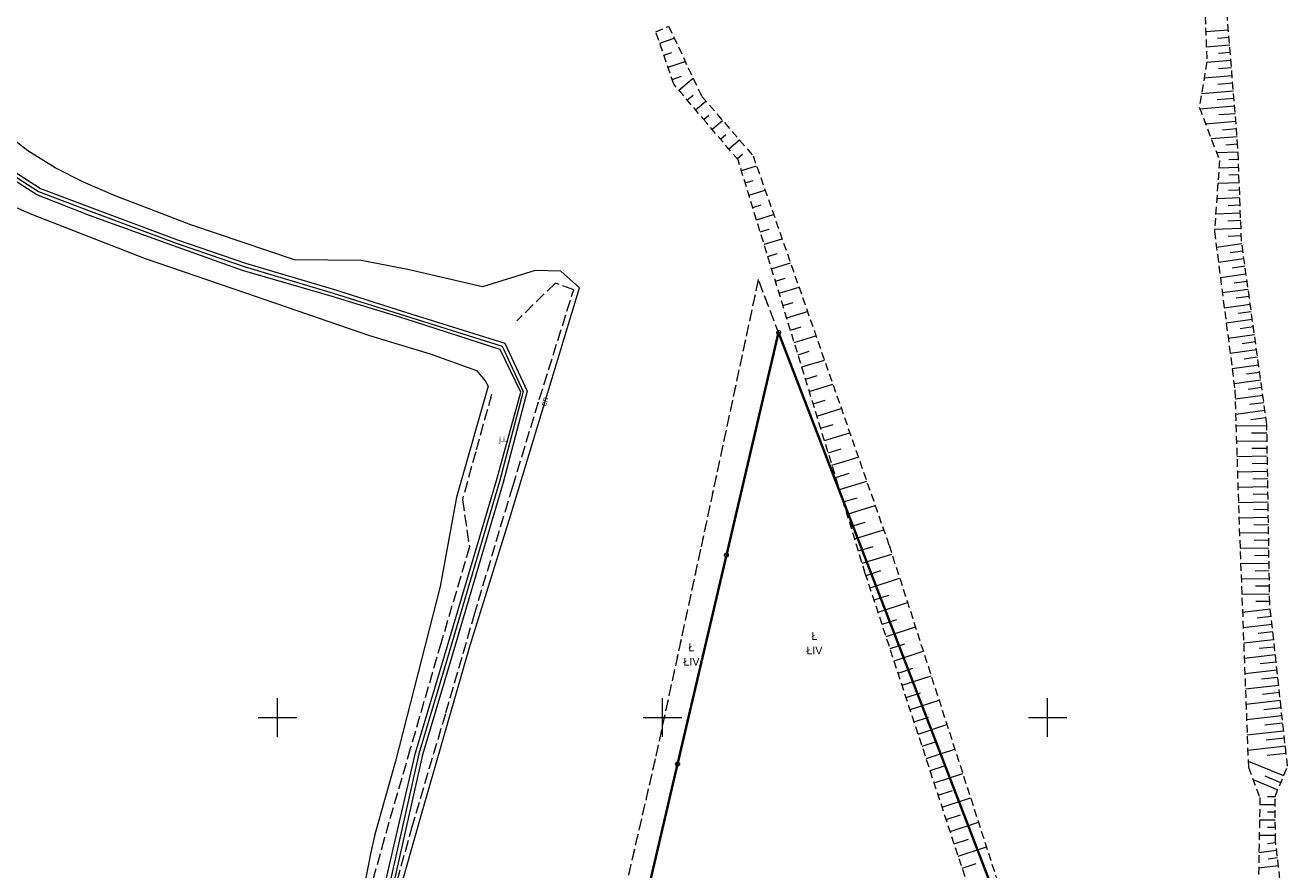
# Model space of a CAD drawing. Extents: x 5459987 to 5506369, y 5959610 to 5991660.
# Tile 37 of 51: x 5462417 to 5462582, y 5972330 to 5972440. Entities that reach past the tile are written whole.
import ezdxf
from ezdxf.enums import TextEntityAlignment as Align

# ---------------------------------------------------------------- set-up
doc = ezdxf.new("R2010")
doc.units = 0
for name, pattern in [('PRZER1-1', [1, 0.5, -0.5]), ('PRZER2-1', [1.5, 1, -0.5]), ('PRZER3-1', [2, 1.5, -0.5])]:
    doc.linetypes.add(name, pattern=pattern)
doc.layers.get('0').update_dxf_attribs({"linetype": 'CONTINUOUS'})
for name, color, linetype, lineweight in [('GEPPGD', 7, 'CONTINUOUS', 18), ('GESDZI', 7, 'CONTINUOUS', 18), ('GSSKOA', 7, 'CONTINUOUS', 18), ('GSSKOA_O', 7, 'CONTINUOUS', 18), ('GSSZSN', 7, 'CONTINUOUS', 18), ('KRZYZE_2000', 230, 'CONTINUOUS', 18)]:
    doc.layers.add(name, color=color, linetype=linetype, lineweight=lineweight)
for name, color, linetype, lineweight, true_color in [('GESKKL', 7, 'CONTINUOUS', 18, 0x24bc24), ('GESKKL_O', 7, 'CONTINUOUS', 18, 0x24bc24), ('GESUZY', 7, 'CONTINUOUS', 18, 0x008000), ('GESUZY_O', 7, 'CONTINUOUS', 18, 0x008000), ('GULEPR', 1, 'CONTINUOUS', 18, 0xff0000), ('GULEPR_O', 1, 'CONTINUOUS', 18, 0xff0000), ('GULKPR', 7, 'CONTINUOUS', 18, 0x803300)]:
    doc.layers.add(name, color=color, linetype=linetype, lineweight=lineweight, true_color=true_color)
doc.styles.add('Arial', font='arial.ttf')

# ---------------------------------------------------------------- blocks, each defined once
blk = doc.blocks.new('GEPPGD1_1')
at = {"color": 0}
blk.add_lwpolyline([(0, 0.25), (0.077254, 0.237764), (0.146946, 0.202254), (0.202254, 0.146946), (0.237764, 0.077254), (0.25, 0), (0.237764, -0.077254), (0.202254, -0.146946), (0.146946, -0.202254), (0.077254, -0.237764), (0, -0.25), (-0.077254, -0.237764), (-0.146946, -0.202254), (-0.202254, -0.146946), (-0.237764, -0.077254), (-0.25, 0), (-0.237764, 0.077254), (-0.202254, 0.146946), (-0.146946, 0.202254), (-0.077254, 0.237764)], close=True, dxfattribs=at)

msp = doc.modelspace()

# ---------------------------------------------------------------- linework, layer by layer
at = {"layer": 'GESDZI', "color": 86, "linetype": 'Continuous', "lineweight": 35, "true_color": 0x1a7000, "elevation": 10.22}
msp.add_lwpolyline([(5462552.44, 5972302.79), (5462515.07, 5972400), (5462508.3, 5972371.1), (5462501.95, 5972343.96), (5462495.52, 5972316.49), (5462483.95, 5972267.08), (5462501.99, 5972264.94), (5462514.49, 5972273.68)], close=True, dxfattribs=at)
at = {"layer": 'GESKKL', "color": 252, "linetype": 'PRZER3-1', "lineweight": 18, "elevation": 10.06}
msp.add_lwpolyline([(5462552.15, 5972303.54), (5462521.68, 5972382.8), (5462512.43, 5972406.86), (5462504.94, 5972371.87), (5462499.05, 5972344.63), (5462492.71, 5972317.15), (5462492.48, 5972316.16), (5462491.32, 5972316.47), (5462490.15, 5972316.86), (5462510.86, 5972276.46), (5462512.83, 5972276.31)], close=True, dxfattribs=at)
at = {"layer": 'GESUZY', "color": 252, "linetype": 'PRZER1-1', "lineweight": 18, "elevation": 10.08}
msp.add_lwpolyline([(5462552.15, 5972303.54), (5462521.68, 5972382.8), (5462512.43, 5972406.86), (5462504.94, 5972371.87), (5462499.05, 5972344.63), (5462492.71, 5972317.15), (5462492.48, 5972316.16), (5462491.32, 5972316.47), (5462490.15, 5972316.86), (5462510.86, 5972276.46), (5462512.83, 5972276.31)], close=True, dxfattribs=at)
at = {"layer": 'GSSKOA', "color": 252, "linetype": 'PRZER3-1', "lineweight": 18, "elevation": 10.18}
msp.add_lwpolyline([(5462510.99, 5972264.79), (5462508.34, 5972264.2), (5462507.19, 5972264.26), (5462500.51, 5972265), (5462492.3, 5972265.86), (5462481.56, 5972267.28), (5462478.15, 5972267.49), (5462473.15, 5972269.32), (5462463.58, 5972272.76, -0.356655), (5462456.1, 5972284.87), (5462458.19, 5972294.82), (5462460.58, 5972306.2), (5462462.13, 5972314.01), (5462463.56, 5972320.92), (5462464.67, 5972325.57), (5462465.54, 5972328.78), (5462467.44, 5972335.67), (5462471.88, 5972350.65), (5462475.54, 5972363.27), (5462480.54, 5972380), (5462484, 5972391.31), (5462488.47, 5972405.55), (5462486.08, 5972406.41), (5462481.07, 5972401.5)], format="xyb", dxfattribs=at)
msp.add_lwpolyline([(5462477.79, 5972391.93), (5462475.74, 5972384.52), (5462474.01, 5972378.31), (5462474.92, 5972372.18), (5462471.26, 5972359.75), (5462467.25, 5972345.99), (5462463.85, 5972334.24), (5462461.74, 5972326.53)], dxfattribs=at)
at = {"layer": 'GSSZSN', "color": 252, "linetype": 'PRZER2-1', "lineweight": 18, "elevation": 10.06}
for points in [[(5462581.56, 5972317.11), (5462579.59, 5972333.97), (5462579.53, 5972339.75), (5462581.15, 5972343.7), (5462578.84, 5972364.8), (5462578.47, 5972388.06), (5462575.17, 5972411.89), (5462574.71, 5972424.06), (5462573.05, 5972444.56)], [(5462570.45, 5972441.03), (5462570.68, 5972435.14), (5462569.7, 5972429.24), (5462572.32, 5972422.31), (5462571.66, 5972413.12), (5462574.32, 5972392.53), (5462574.78, 5972377.55), (5462576.07, 5972343.55), (5462577.56, 5972339.63), (5462577.33, 5972325.28)]]:
    msp.add_lwpolyline(points, dxfattribs=at)
msp.add_lwpolyline([(5462547.72, 5972303.66), (5462526.33, 5972368.72), (5462509.81, 5972422.4), (5462505.66, 5972427.28), (5462501.46, 5972432.24), (5462499.13, 5972439.02), (5462500.78, 5972439.77), (5462505.1, 5972430.64), (5462511.76, 5972422.94), (5462529.41, 5972372.38), (5462547.55, 5972316.2), (5462552.03, 5972302.55)], close=True, dxfattribs=at)
at = {"layer": 'GSSZSN', "color": 252, "linetype": 'Continuous', "lineweight": 18, "elevation": 10.06}
for points in [[(5462570.53, 5972439.06), (5462573.48, 5972439.3)], [(5462499.63, 5972437.57), (5462501.51, 5972438.22)], [(5462573.56, 5972438.31), (5462572.06, 5972438.18)], [(5462500.17, 5972435.99), (5462501.2, 5972436.35)], [(5462570.6, 5972437.07), (5462573.64, 5972437.32)], [(5462573.72, 5972436.33), (5462572.18, 5972436.2)], [(5462500.71, 5972434.42), (5462502.95, 5972435.19)], [(5462570.67, 5972435.08), (5462573.8, 5972435.34)], [(5462573.88, 5972434.35), (5462572.19, 5972434.21)], [(5462501.25, 5972432.84), (5462502.46, 5972433.26)], [(5462502.13, 5972431.45), (5462503.97, 5972433.02)], [(5462570.34, 5972433.06), (5462573.96, 5972433.36)], [(5462570, 5972431.04), (5462574.12, 5972431.38)], [(5462574.04, 5972432.37), (5462572.1, 5972432.21)], [(5462503.2, 5972430.18), (5462503.96, 5972430.82)], [(5462504.28, 5972428.91), (5462505.62, 5972430.04)], [(5462569.78, 5972429.03), (5462574.28, 5972429.4)], [(5462574.2, 5972430.39), (5462572.02, 5972430.21)], [(5462505.36, 5972427.64), (5462506.03, 5972428.21)], [(5462574.36, 5972428.4), (5462572.25, 5972428.24)], [(5462506.44, 5972426.37), (5462507.79, 5972427.52)], [(5462570.51, 5972427.1), (5462574.44, 5972427.41)], [(5462574.52, 5972426.42), (5462572.7, 5972426.28)], [(5462507.51, 5972425.1), (5462508.2, 5972425.68)], [(5462508.59, 5972423.83), (5462509.98, 5972425)], [(5462571.24, 5972425.16), (5462574.6, 5972425.43)], [(5462574.68, 5972424.44), (5462573.14, 5972424.32)], [(5462509.67, 5972422.56), (5462510.37, 5972423.15)], [(5462571.93, 5972423.35), (5462574.73, 5972423.45)], [(5462510.24, 5972421.01), (5462512.22, 5972421.62)], [(5462572.25, 5972421.37), (5462574.81, 5972421.47)], [(5462574.77, 5972422.46), (5462573.53, 5972422.41)], [(5462510.73, 5972419.41), (5462511.75, 5972419.73)], [(5462572.11, 5972419.38), (5462574.88, 5972419.48)], [(5462574.84, 5972420.48), (5462573.51, 5972420.43)], [(5462511.22, 5972417.82), (5462513.32, 5972418.47)], [(5462574.92, 5972418.49), (5462573.48, 5972418.44)], [(5462511.71, 5972416.23), (5462512.79, 5972416.56)], [(5462571.97, 5972417.38), (5462574.96, 5972417.5)], [(5462574.99, 5972416.51), (5462573.45, 5972416.45)], [(5462512.2, 5972414.64), (5462514.42, 5972415.32)], [(5462571.83, 5972415.39), (5462575.03, 5972415.51)], [(5462512.69, 5972413.04), (5462513.83, 5972413.39)], [(5462571.68, 5972413.4), (5462575.11, 5972413.53)], [(5462575.07, 5972414.52), (5462573.41, 5972414.46)], [(5462513.18, 5972411.45), (5462515.52, 5972412.17)], [(5462571.92, 5972411.09), (5462575.22, 5972411.55)], [(5462575.14, 5972412.54), (5462573.45, 5972412.47)], [(5462513.67, 5972409.86), (5462514.87, 5972410.23)], [(5462575.35, 5972410.56), (5462573.7, 5972410.33)], [(5462514.16, 5972408.26), (5462516.62, 5972409.02)], [(5462572.18, 5972409.12), (5462575.49, 5972409.58)], [(5462575.62, 5972408.59), (5462573.97, 5972408.36)], [(5462514.65, 5972406.67), (5462515.91, 5972407.06)], [(5462572.43, 5972407.15), (5462575.76, 5972407.61)], [(5462575.9, 5972406.63), (5462574.23, 5972406.4)], [(5462515.14, 5972405.08), (5462517.72, 5972405.87)], [(5462572.69, 5972405.18), (5462576.03, 5972405.64)], [(5462515.63, 5972403.49), (5462516.95, 5972403.89)], [(5462572.94, 5972403.21), (5462576.31, 5972403.67)], [(5462576.17, 5972404.66), (5462574.49, 5972404.43)], [(5462516.12, 5972401.89), (5462518.82, 5972402.72)], [(5462573.2, 5972401.24), (5462576.58, 5972401.71)], [(5462576.44, 5972402.69), (5462574.75, 5972402.46)], [(5462516.61, 5972400.3), (5462517.99, 5972400.72)], [(5462573.45, 5972399.27), (5462576.85, 5972399.74)], [(5462576.71, 5972400.72), (5462575.02, 5972400.49)], [(5462517.1, 5972398.71), (5462519.92, 5972399.57)], [(5462576.99, 5972398.76), (5462575.28, 5972398.52)], [(5462517.59, 5972397.11), (5462519.03, 5972397.56)], [(5462573.7, 5972397.3), (5462577.12, 5972397.77)], [(5462577.26, 5972396.79), (5462575.54, 5972396.55)], [(5462518.08, 5972395.52), (5462521.02, 5972396.42)], [(5462573.96, 5972395.33), (5462577.39, 5972395.8)], [(5462577.53, 5972394.82), (5462575.81, 5972394.58)], [(5462518.57, 5972393.93), (5462520.07, 5972394.39)], [(5462519.06, 5972392.34), (5462522.12, 5972393.28)], [(5462574.21, 5972393.36), (5462577.67, 5972393.84)], [(5462574.36, 5972391.37), (5462577.94, 5972391.87)], [(5462577.8, 5972392.85), (5462576.06, 5972392.61)], [(5462519.55, 5972390.74), (5462521.11, 5972391.22)], [(5462520.04, 5972389.15), (5462523.21, 5972390.13)], [(5462574.42, 5972389.38), (5462578.21, 5972389.9)], [(5462578.07, 5972390.88), (5462576.23, 5972390.63)], [(5462578.35, 5972388.92), (5462576.4, 5972388.65)], [(5462520.53, 5972387.56), (5462522.15, 5972388.05)], [(5462521.02, 5972385.96), (5462524.31, 5972386.98)], [(5462574.46, 5972387.87), (5462578.47, 5972387.93)], [(5462578.48, 5972386.94), (5462576.49, 5972386.91)], [(5462574.52, 5972385.88), (5462578.5, 5972385.94)], [(5462578.52, 5972384.95), (5462576.53, 5972384.92)], [(5462521.51, 5972384.37), (5462523.19, 5972384.89)], [(5462522, 5972382.78), (5462525.41, 5972383.83)], [(5462574.58, 5972383.89), (5462578.53, 5972383.96)], [(5462522.49, 5972381.19), (5462524.23, 5972381.72)], [(5462574.64, 5972381.91), (5462578.56, 5972381.97)], [(5462578.55, 5972382.97), (5462576.58, 5972382.93)], [(5462522.98, 5972379.59), (5462526.51, 5972380.68)], [(5462578.58, 5972380.98), (5462576.63, 5972380.95)], [(5462523.47, 5972378), (5462525.27, 5972378.55)], [(5462574.7, 5972379.92), (5462578.6, 5972379.99)], [(5462578.61, 5972378.99), (5462576.67, 5972378.96)], [(5462523.96, 5972376.41), (5462527.61, 5972377.53)], [(5462574.76, 5972377.94), (5462578.63, 5972378)], [(5462578.65, 5972377.01), (5462576.72, 5972376.98)], [(5462524.45, 5972374.81), (5462526.31, 5972375.38)], [(5462574.84, 5972375.95), (5462578.66, 5972376.01)], [(5462524.94, 5972373.22), (5462528.71, 5972374.38)], [(5462574.91, 5972373.97), (5462578.69, 5972374.03)], [(5462578.68, 5972375.02), (5462576.78, 5972374.99)], [(5462525.43, 5972371.63), (5462527.35, 5972372.22)], [(5462574.99, 5972371.98), (5462578.73, 5972372.04)], [(5462578.71, 5972373.03), (5462576.83, 5972373)], [(5462525.93, 5972370.04), (5462529.78, 5972371.22)], [(5462578.74, 5972371.05), (5462576.88, 5972371.02)], [(5462526.42, 5972368.44), (5462528.35, 5972369.08)], [(5462575.07, 5972369.99), (5462578.76, 5972370.05)], [(5462578.77, 5972369.06), (5462576.94, 5972369.03)], [(5462526.94, 5972366.86), (5462530.78, 5972368.12)], [(5462575.14, 5972368.01), (5462578.79, 5972368.07)], [(5462578.81, 5972367.08), (5462576.99, 5972367.05)], [(5462527.46, 5972365.28), (5462529.38, 5972365.91)], [(5462575.22, 5972366.02), (5462578.82, 5972366.08)], [(5462527.98, 5972363.69), (5462531.81, 5972364.95)], [(5462575.31, 5972363.7), (5462578.92, 5972364.1)], [(5462578.84, 5972365.09), (5462577.05, 5972365.06)], [(5462528.5, 5972362.11), (5462530.41, 5972362.74)], [(5462575.38, 5972361.71), (5462579.14, 5972362.13)], [(5462579.03, 5972363.11), (5462577.19, 5972362.91)], [(5462529.02, 5972360.53), (5462532.83, 5972361.78)], [(5462579.24, 5972361.14), (5462577.33, 5972360.93)], [(5462529.54, 5972358.95), (5462531.44, 5972359.57)], [(5462575.46, 5972359.72), (5462579.35, 5972360.15)], [(5462579.46, 5972359.16), (5462577.48, 5972358.95)], [(5462530.06, 5972357.36), (5462533.86, 5972358.61)], [(5462575.53, 5972357.73), (5462579.57, 5972358.18)], [(5462579.68, 5972357.19), (5462577.62, 5972356.96)], [(5462530.58, 5972355.78), (5462532.48, 5972356.4)], [(5462531.11, 5972354.2), (5462534.88, 5972355.44)], [(5462575.61, 5972355.74), (5462579.79, 5972356.2)], [(5462575.69, 5972353.75), (5462580, 5972354.23)], [(5462579.89, 5972355.21), (5462577.77, 5972354.98)], [(5462531.63, 5972352.61), (5462533.51, 5972353.23)], [(5462532.15, 5972351.03), (5462535.9, 5972352.26)], [(5462575.76, 5972351.76), (5462580.22, 5972352.25)], [(5462580.11, 5972353.24), (5462577.92, 5972353)], [(5462580.33, 5972351.26), (5462578.06, 5972351.02)], [(5462532.67, 5972349.45), (5462534.54, 5972350.06)], [(5462533.19, 5972347.86), (5462536.93, 5972349.09)], [(5462575.84, 5972349.77), (5462580.43, 5972350.28)], [(5462580.54, 5972349.29), (5462578.21, 5972349.03)], [(5462575.91, 5972347.78), (5462580.65, 5972348.3)], [(5462580.76, 5972347.31), (5462578.36, 5972347.05)], [(5462533.71, 5972346.28), (5462535.57, 5972346.89)], [(5462534.23, 5972344.7), (5462537.95, 5972345.92)], [(5462575.99, 5972345.79), (5462580.87, 5972346.33)], [(5462576.04, 5972344.36), (5462580.65, 5972342.47)], [(5462580.98, 5972345.34), (5462578.5, 5972345.07)], [(5462534.75, 5972343.11), (5462536.61, 5972343.72)], [(5462535.27, 5972341.53), (5462538.98, 5972342.75)], [(5462580.27, 5972341.55), (5462578.24, 5972342.39)], [(5462576.68, 5972341.95), (5462579.89, 5972340.63)], [(5462535.79, 5972339.95), (5462537.64, 5972340.55)], [(5462536.31, 5972338.36), (5462540, 5972339.58)], [(5462579.53, 5972339.71), (5462578.54, 5972339.7)], [(5462536.83, 5972336.78), (5462538.67, 5972337.39)], [(5462577.55, 5972338.7), (5462579.54, 5972338.72)], [(5462579.55, 5972337.72), (5462578.54, 5972337.71)], [(5462537.35, 5972335.2), (5462541.03, 5972336.41)], [(5462577.51, 5972336.71), (5462579.56, 5972336.73)], [(5462579.57, 5972335.74), (5462578.54, 5972335.73)], [(5462537.87, 5972333.61), (5462539.71, 5972334.22)], [(5462577.48, 5972334.72), (5462579.58, 5972334.74)], [(5462538.39, 5972332.03), (5462542.05, 5972333.23)], [(5462577.44, 5972332.5), (5462579.73, 5972332.77)], [(5462579.62, 5972333.75), (5462578.54, 5972333.63)], [(5462538.91, 5972330.45), (5462540.74, 5972331.05)], [(5462577.41, 5972330.49), (5462579.96, 5972330.79)], [(5462579.85, 5972331.78), (5462578.64, 5972331.64)]]:
    msp.add_lwpolyline(points, dxfattribs=at)
at = {"layer": 'GULEPR', "color": 1, "linetype": 'Continuous', "lineweight": 18, "true_color": 0xff0000, "elevation": 10.14}
for points in [[(5462464.49, 5972322.67), (5462468.75, 5972337.6), (5462474.95, 5972359.09), (5462480.24, 5972376.21), (5462489.21, 5972405.78), (5462486.79, 5972407.94), (5462483.45, 5972408.06), (5462476.61, 5972405.9), (5462466.94, 5972408.19), (5462460.87, 5972409.33), (5462452.21, 5972409.43), (5462438.75, 5972413.99), (5462428.93, 5972417.74), (5462424.83, 5972419.51), (5462421.14, 5972421.37), (5462417.57, 5972423.56), (5462414.33, 5972426.11)], [(5462464.49, 5972322.67), (5462468.75, 5972337.6), (5462474.95, 5972359.09), (5462480.24, 5972376.21), (5462489.21, 5972405.78), (5462486.79, 5972407.94), (5462483.45, 5972408.06), (5462476.61, 5972405.9), (5462466.94, 5972408.19), (5462460.87, 5972409.33), (5462452.21, 5972409.43), (5462438.75, 5972413.99), (5462428.93, 5972417.74), (5462424.83, 5972419.51), (5462421.14, 5972421.37), (5462417.57, 5972423.56), (5462414.33, 5972426.11)], [(5462409.27, 5972425.1), (5462419.25, 5972418.68), (5462425.91, 5972416.18), (5462437.03, 5972412.01), (5462445.83, 5972409), (5462457.39, 5972405.59), (5462466.75, 5972402.61), (5462479.54, 5972398.61), (5462482.43, 5972392.39), (5462479.32, 5972380.51), (5462472.57, 5972357.61), (5462468.83, 5972345.16), (5462464.35, 5972325.18)], [(5462409.27, 5972425.1), (5462419.25, 5972418.68), (5462425.91, 5972416.18), (5462437.03, 5972412.01), (5462445.83, 5972409), (5462457.39, 5972405.59), (5462466.75, 5972402.61), (5462479.54, 5972398.61), (5462482.43, 5972392.39), (5462479.32, 5972380.51), (5462472.57, 5972357.61), (5462468.83, 5972345.16), (5462464.35, 5972325.18)], [(5462404.32, 5972421.32), (5462418.05, 5972415.35), (5462432.82, 5972409.61), (5462445.87, 5972405.16), (5462461.93, 5972399.62), (5462469.83, 5972397.23), (5462475.85, 5972395.07), (5462476.99, 5972393.7), (5462477.36, 5972393.04), (5462473.25, 5972378.63), (5462471.14, 5972367), (5462465.33, 5972344.36), (5462462.64, 5972334.84), (5462462.08, 5972332.31), (5462461.19, 5972327.62)], [(5462404.32, 5972421.32), (5462418.05, 5972415.35), (5462432.82, 5972409.61), (5462445.87, 5972405.16), (5462461.93, 5972399.62), (5462469.83, 5972397.23), (5462475.85, 5972395.07), (5462476.99, 5972393.7), (5462477.36, 5972393.04), (5462473.25, 5972378.63), (5462471.14, 5972367), (5462465.33, 5972344.36), (5462462.64, 5972334.84), (5462462.08, 5972332.31), (5462461.19, 5972327.62)]]:
    msp.add_lwpolyline(points, dxfattribs=at)
at = {"layer": 'GULKPR', "linetype": 'Continuous', "lineweight": 18, "elevation": 10.14}
for points in [[(5462469.86, 5972249.44), (5462451.58, 5972273.2), (5462457.42, 5972298.12), (5462459.9, 5972310.9), (5462467.92, 5972345.43), (5462471.68, 5972358), (5462478.44, 5972380.8), (5462481.58, 5972392.26), (5462478.91, 5972397.8), (5462466.58, 5972401.77), (5462457.1, 5972404.67), (5462445.44, 5972408.04), (5462436.51, 5972411.26), (5462425.61, 5972415.18), (5462418.74, 5972417.87), (5462408.74, 5972424.29), (5462399.65, 5972432.95)], [(5462400.05, 5972433.44), (5462409.01, 5972424.7), (5462418.99, 5972418.29), (5462425.8, 5972415.71), (5462436.86, 5972411.57), (5462445.69, 5972408.55), (5462457.25, 5972405.11), (5462466.62, 5972402.15), (5462479.19, 5972398.21), (5462481.9, 5972392.34), (5462478.84, 5972380.63), (5462472.09, 5972357.76), (5462468.35, 5972345.31), (5462460.58, 5972310.64), (5462457.92, 5972298.2), (5462452.12, 5972273.39), (5462470.25, 5972249.77)]]:
    msp.add_lwpolyline(points, dxfattribs=at)
at = {"layer": 'KRZYZE_2000', "color": 252, "lineweight": 18, "flags": 128}
for points in [[(5462450, 5972347.5), (5462450, 5972352.5)], [(5462500, 5972347.5), (5462500, 5972352.5)], [(5462550, 5972347.5), (5462550, 5972352.5)], [(5462447.5, 5972350), (5462452.5, 5972350)], [(5462497.5, 5972350), (5462502.5, 5972350)], [(5462547.5, 5972350), (5462552.5, 5972350)]]:
    msp.add_lwpolyline(points, dxfattribs=at)

# ---------------------------------------------------------------- block references
at = {"layer": 'GEPPGD', "color": 86, "linetype": 'Continuous', "lineweight": 18, "true_color": 0x1a7000}
for p in [(5462515.07, 5972400, 10.24), (5462508.3, 5972371.1, 10.24), (5462501.95, 5972343.96, 10.24)]:
    msp.add_blockref('GEPPGD1_1', p, dxfattribs=at)

# ---------------------------------------------------------------- texts
at = {"layer": 'GESKKL_O', "color": 252, "linetype": 'Continuous', "lineweight": 0, "style": 'Arial'}
for p in [(5462519.72, 5972358.21, 10.8), (5462503.75, 5972356.75, 10.8)]:
    msp.add_text('ŁIV', height=1, dxfattribs=at).set_placement(p, align=Align.CENTER)
at = {"layer": 'GESUZY_O', "color": 252, "linetype": 'Continuous', "lineweight": 0, "style": 'Arial'}
for p in [(5462519.72, 5972360.09, 10.8), (5462503.75, 5972358.62, 10.8)]:
    msp.add_text('Ł', height=1, dxfattribs=at).set_placement(p, align=Align.CENTER)
at = {"layer": 'GSSKOA_O', "color": 252, "linetype": 'Continuous', "lineweight": 0, "style": 'Arial'}
msp.add_text('j.i.', height=0.75, dxfattribs=at).set_placement((5462479.29, 5972385.77, 10.8), align=Align.CENTER)
at = {"layer": 'GULEPR_O', "color": 1, "linetype": 'Continuous', "lineweight": 0, "true_color": 0xff0000, "style": 'Arial'}
msp.add_text('en', height=0.75, rotation=73.1249, dxfattribs=at).set_placement((5462485.01, 5972390.91, 10.8), align=Align.CENTER)

doc.saveas('drawing.dxf')
